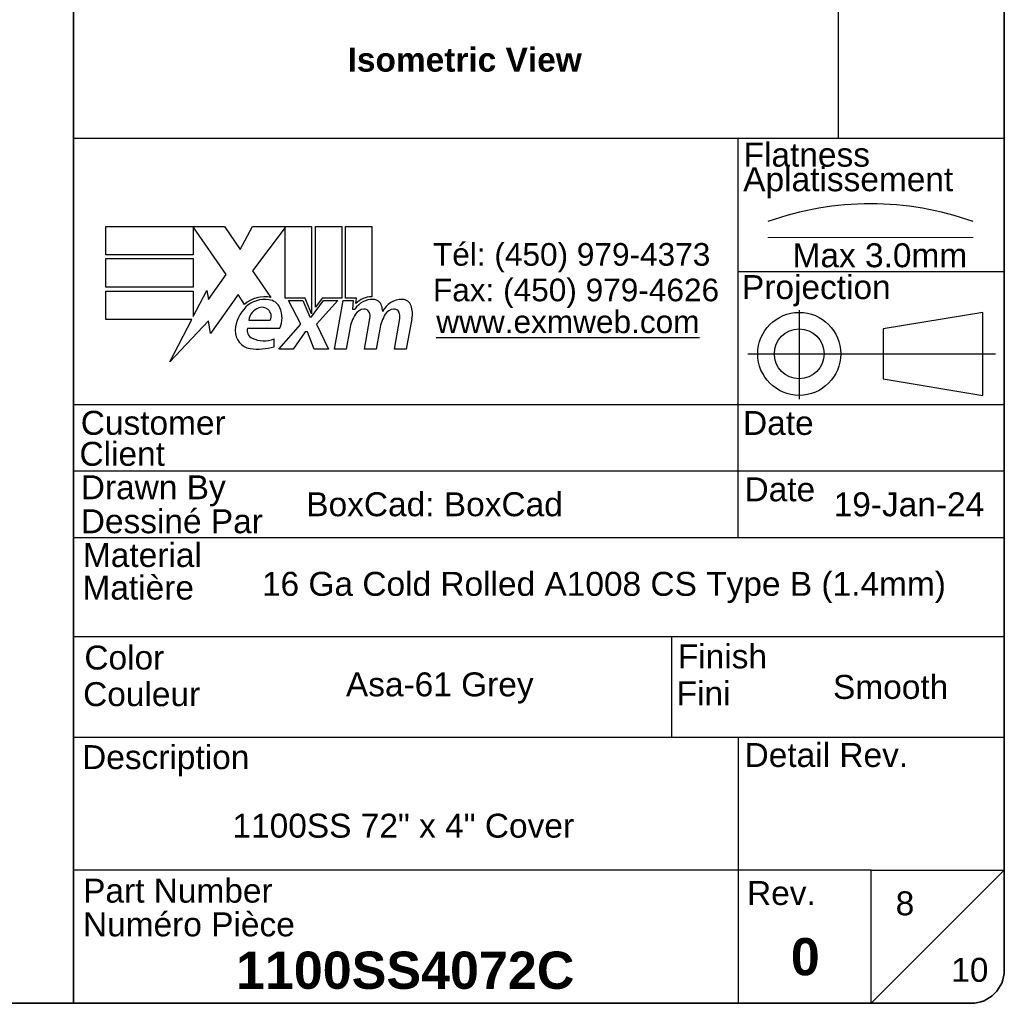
# Model space of a CAD drawing. Header units: inches. Extents: x 0 to 240, y -11 to 156.
# Tile 23 of 34: x 185 to 238, y 4 to 57. Entities that reach past the tile are written whole.
import ezdxf
from ezdxf.enums import TextEntityAlignment as Align

# ---------------------------------------------------------------- set-up
doc = ezdxf.new("R2010")
doc.units = ezdxf.units.IN
doc.header["$LTSCALE"] = 14.423415
doc.header["$MEASUREMENT"] = 0
doc.linetypes.add('CHAIN', pattern=[0.7087, 0.4724, -0.0591, 0.1181, -0.0591])
doc.linetypes.add('DASHED', pattern=[0.2067, 0.1654, -0.0413])
doc.layers.get('0').update_dxf_attribs({"lineweight": 25})
for name, color, linetype, lineweight in [('Centerline(ANSI)', 7, 'Continuous', 25), ('Sketch Geometry(ANSI)', 7, 'Continuous', 25), ('Symbols(ANSI)', 7, 'Continuous', 25)]:
    doc.layers.add(name, color=color, linetype=linetype, lineweight=lineweight)
doc.styles.add('Current-ANSI', font='arial.ttf')
doc.styles.add('Dimension-ANSI', font='arialbd.ttf')
doc.styles.add('Text Style44', font='arialbd.ttf')
doc.styles.add('Text Style83', font='FRE3OF9X.TTF')

# ---------------------------------------------------------------- blocks, each defined once
blk = doc.blocks.new('Title Blocks EXM - ANSI B')
for p, q in [((13.3719, 3.063), (13.3719, 3.17)), ((13.3719, 3.17), (13.8179, 3.17)), ((13.8239, 2.989), (13.7009, 3.1679)), ((13.7009, 3.1679), (13.7009, 3.063)), ((13.8179, 3.17), (13.8766, 3.0829)), ((13.8766, 3.0829), (13.9229, 3.17)), ((13.9229, 3.17), (14.1459, 3.17)), ((14.0459, 3.1658), (13.9239, 3.0025)), ((14.0459, 2.9005), (14.0459, 3.1658)), ((14.1459, 3.17), (14.1459, 2.8416)), ((14.1599, 3.17), (14.2589, 3.17)), ((14.1599, 2.866), (14.1599, 3.17)), ((14.2589, 3.17), (14.2589, 2.9005)), ((14.2729, 3.17), (14.3719, 3.17)), ((14.2729, 2.9005), (14.2729, 3.17)), ((14.3719, 3.17), (14.3719, 2.905)), ((13.7009, 3.063), (13.3719, 3.063)), ((13.3719, 3.049), (13.7009, 3.049)), ((13.3719, 2.942), (13.3719, 3.049)), ((13.7009, 3.049), (13.7009, 2.942)), ((13.9239, 3.0025), (13.9929, 2.903)), ((13.7584, 2.8954), (13.8239, 2.989)), ((13.7009, 2.942), (13.3719, 2.942)), ((13.3719, 2.82), (13.3719, 2.927)), ((13.3719, 2.927), (13.7009, 2.927)), ((13.7009, 2.831), (13.7519, 2.929)), ((13.7009, 2.927), (13.7009, 2.831)), ((13.7519, 2.929), (13.7584, 2.8954)), ((13.8699, 2.9145), (13.7651, 2.7677)), ((13.893, 2.876), (13.8699, 2.9145)), ((14.1209, 2.9005), (14.0459, 2.9005)), ((14.0589, 2.891), (14.1129, 2.891)), ((14.1049, 2.802), (14.0589, 2.891)), ((14.1129, 2.891), (14.1389, 2.8297)), ((14.1459, 2.8416), (14.1209, 2.9005)), ((14.1459, 2.8297), (14.1904, 2.891)), ((14.1849, 2.9005), (14.1599, 2.866)), ((14.2449, 2.891), (14.1639, 2.8026)), ((14.2589, 2.9005), (14.1849, 2.9005)), ((14.1904, 2.891), (14.2449, 2.891)), ((14.2319, 2.709), (14.264, 2.891)), ((14.264, 2.891), (14.3019, 2.891)), ((14.3139, 2.9005), (14.2729, 2.9005)), ((14.3019, 2.891), (14.2991, 2.859)), ((14.3121, 2.88), (14.3139, 2.9005)), ((14.2991, 2.859), (14.3087, 2.859)), ((13.6951, 2.82), (13.3719, 2.82)), ((13.6123, 2.661), (13.6951, 2.82)), ((13.7585, 2.815), (13.6123, 2.661)), ((13.7651, 2.7677), (13.7585, 2.815)), ((13.9099, 2.818), (13.9899, 2.818)), ((14.1389, 2.8297), (14.1459, 2.8297)), ((14.3449, 2.709), (14.3651, 2.824)), ((14.4568, 2.709), (14.4771, 2.824)), ((14.523, 2.8232), (14.5008, 2.709)), ((13.9049, 2.788), (14.0269, 2.788)), ((14.0229, 2.709), (14.1049, 2.802)), ((14.1639, 2.8026), (14.2089, 2.709)), ((14.2891, 2.784), (14.2759, 2.709)), ((14.4021, 2.784), (14.3889, 2.709)), ((14.0049, 2.718), (14.0049, 2.748)), ((14.1219, 2.774), (14.0769, 2.709)), ((14.1299, 2.774), (14.1219, 2.774)), ((14.1549, 2.709), (14.1299, 2.774)), ((14.0769, 2.709), (14.0229, 2.709)), ((14.2089, 2.709), (14.1549, 2.709)), ((14.2759, 2.709), (14.2319, 2.709)), ((14.3889, 2.709), (14.3449, 2.709)), ((14.5008, 2.709), (14.4568, 2.709))]:
    blk.add_line(p, q)
for centre, radius, start, end in [((13.9683, 2.7958), 0.11, 77.079, 133.1785), ((13.9683, 2.7958), 0.0996, 80.4085, 134.1684), ((13.9805, 2.8435), 0.0507, 23.8445, 85.0802), ((14.3761, 2.8159), 0.08, 89.4776, 147.4114), ((14.3702, 2.825), 0.08, 88.7952, 136.5849), ((14.3766, 2.8621), 0.0338, 16.9928, 89.4776), ((14.4864, 2.814), 0.0819, 89.6788, 153.9508), ((14.4867, 2.8609), 0.035, 18.4748, 89.6788), ((13.9913, 2.772), 0.1327, 134.1684, 176.5646), ((13.9654, 2.8111), 0.056, 109.3797, 172.9975), ((13.959, 2.8295), 0.0365, 51.1652, 109.3797), ((13.9619, 2.8332), 0.0318, 331.4547, 51.1652), ((13.9409, 2.826), 0.094, 336.1555, 23.8445), ((14.3463, 2.8176), 0.042, 96.03, 147.5992), ((14.344, 2.8395), 0.02, 23.5571, 96.03), ((14.3171, 2.8439), 0.096, 3.6169, 16.9928), ((14.4583, 2.8176), 0.042, 96.1027, 147.6083), ((14.456, 2.8395), 0.02, 23.5487, 96.1027), ((14.4288, 2.8415), 0.096, 349, 18.4748), ((14.4417, 2.757), 0.155, 147.5992, 170), ((14.3248, 2.8311), 0.041, 350, 23.5571), ((14.5551, 2.7593), 0.155, 148.5584, 170.8257), ((14.4367, 2.8311), 0.041, 349.9922, 23.5487), ((13.9245, 2.776), 0.0658, 176.5646, 261.5605), ((13.9355, 2.7789), 0.032, 163.5261, 244.6784), ((13.9656, 2.8424), 0.1023, 244.6784, 292.5609), ((13.9446, 2.9112), 0.2024, 261.5605, 287.3343)]:
    blk.add_arc(centre, radius, start, end)
at = {"layer": 'Centerline(ANSI)', "linetype": 'DASHED', "lineweight": 18, "ltscale": 0.507983}
blk.add_line((15.8615, 3.1283), (16.6325, 3.1283), dxfattribs=at)
at = {"layer": 'Centerline(ANSI)', "linetype": 'CHAIN', "ltscale": 0.185148}
blk.add_line((15.979, 2.8548), (15.979, 2.5213), dxfattribs=at)
at = {"layer": 'Centerline(ANSI)', "linetype": 'CHAIN', "ltscale": 0.437897}
blk.add_line((15.7859, 2.691), (16.7169, 2.691), dxfattribs=at)
at = {"layer": 'Sketch Geometry(ANSI)'}
for p, q in [((16.125, 10.687), (16.125, 3.5)), ((16.75, 10.562), (16.75, 0.375)), ((16.75, 3.5), (13.25, 3.5)), ((15.75, 2), (15.75, 3.5)), ((15.75, 3), (16.75, 3)), ((16.6692, 2.847), (16.2942, 2.7845)), ((16.6692, 2.535), (16.6692, 2.847)), ((16.2942, 2.7845), (16.2942, 2.5975)), ((16.2942, 2.5975), (16.6692, 2.535)), ((16.75, 2.5), (13.25, 2.5)), ((16.75, 2.25), (13.25, 2.25)), ((16.75, 2), (13.25, 2)), ((13.25, 1.6292), (16.75, 1.6292)), ((15.4988, 1.6292), (15.4988, 1.25)), ((13.25, 1.25), (16.75, 1.25)), ((15.75, 1.25), (15.75, 0.75)), ((15.75, 0.75), (13.25, 0.75)), ((16.25, 0.75), (15.75, 0.75)), ((15.75, 0.75), (15.75, 0.25)), ((16.25, 0.25), (16.25, 0.75)), ((16.25, 0.75), (16.75, 0.75)), ((16.25, 0.25), (16.75, 0.75)), ((16.625, 0.25), (13.25, 0.25))]:
    blk.add_line(p, q, dxfattribs=at)
at = {"layer": 'Sketch Geometry(ANSI)', "linetype": 'Continuous', "lineweight": 35}
for p in [(13.25, 8.625), (13.25, 0.25)]:
    blk.add_line(p, (13.25, 3.5), dxfattribs=at)
at = {"layer": 'Sketch Geometry(ANSI)'}
for radius in [0.156, 0.0935]:
    blk.add_circle((15.979, 2.691), radius, dxfattribs=at)
for centre, radius, start, end in [((16.247, 2.1118), 1.1434, 70.2973, 109.7027), ((16.625, 0.375), 0.125, 270, 0)]:
    blk.add_arc(centre, radius, start, end, dxfattribs=at)
at = {"layer": 'Symbols(ANSI)', "color": 7, "char_height": 0.09, "style": 'Current-ANSI'}
for s, insert, attachment_point in [('\\fArial|b1|i0;{\\H0.0900;Isometric View}', (14.2811, 3.8417), 1), ('Flatness', (15.7699, 3.3932), 7), ('Aplatissement', (15.7685, 3.2751), 7), ('Max 3.0mm', (15.9539, 3.0153), 7), ('Projection', (15.7637, 2.8698), 7), ('Customer', (13.2778, 2.3855), 7), ('Date', (15.7677, 2.385), 7), ('Client', (13.273, 2.269), 7), ('Drawn By', (13.2779, 2.1175), 7), ('Dessiné Par', (13.2779, 2.0156), 7), ('Material', (13.2861, 1.8886), 7), ('Matière', (13.2843, 1.7661), 7), ('Color', (13.2914, 1.5033), 7), ('Finish', (15.5226, 1.5076), 7), ('Couleur', (13.2867, 1.3658), 7), ('Fini', (15.5179, 1.37), 7), ('Detail Rev.', (15.7736, 1.137), 7), ('Description', (13.2829, 1.1031), 7), ('Part Number', (13.2867, 0.6271), 7), ('Numéro Pièce', (13.2862, 0.5004), 7)]:
    blk.add_mtext(s, dxfattribs=dict(at, insert=insert, attachment_point=attachment_point))
at = {"layer": 'Symbols(ANSI)', "color": 7, "insert": (14.6019, 3.1074), "char_height": 0.085, "attachment_point": 1, "line_spacing_factor": 0.944221, "style": 'Current-ANSI'}
blk.add_mtext('\\fArial|b0|i0;{\\H0.0850;Tél: (450) 979-4373\\PFax: (450) 979-4626}', dxfattribs=at)
at = {"layer": 'Symbols(ANSI)', "color": 5, "true_color": 0x0000ff, "insert": (14.6145, 2.8542), "char_height": 0.085, "attachment_point": 1, "style": 'Dimension-ANSI'}
blk.add_mtext('\\fArial|b0|i0;{\\H0.0850;\\Lwww.exmweb.com}', dxfattribs=at)
at = {"layer": 'Symbols(ANSI)', "color": 7, "char_height": 0.09, "style": 'Current-ANSI'}
for s, insert, width, attachment_point in [('Date', (15.7734, 2.1356), 0.265541, 7), ('BoxCad: BoxCad', (14.1257, 2.1251), 1.623619, 4), ('Rev.', (15.7827, 0.6181), 0.258544, 7)]:
    blk.add_mtext(s, dxfattribs=dict(at, insert=insert, width=width, attachment_point=attachment_point))
at = {"layer": 'Symbols(ANSI)', "color": 7, "style": 'Current-ANSI'}
for tag, p in [('REV1', (13.3753, 10.3127)), ('REV1DATE', (15.7496, 10.31)), ('REV1BY', (16.4371, 10.3133)), ('REV2', (13.3734, 9.9377)), ('REV2DATE', (15.7475, 9.9406)), ('REV2BY', (16.4372, 9.9385)), ('REV3', (13.3741, 9.563)), ('REV3DATE', (15.7516, 9.563)), ('REV3BY', (16.4372, 9.5635)), ('REV4', (13.3766, 9.1879)), ('REV4DATE', (15.7516, 9.1879)), ('REV4BY', (16.4411, 9.1885)), ('REV5', (13.3734, 8.8129)), ('REV5DATE', (15.7516, 8.8129)), ('REV5BY', (16.4379, 8.8113)), ('MFG_APPROVED_DATE', (16.3934, 2.3745)), ('DETAIL_REV', (16.2494, 0.9257))]:
    blk.add_attdef(tag, text='', height=0.09, dxfattribs=at).set_placement(p, align=Align.MIDDLE_CENTER)
for tag, p in [('REV1DESC', (13.5255, 10.3098)), ('REV2DESC', (13.5253, 9.9374)), ('REV3DESC', (13.528, 9.5635)), ('REV4DESC', (13.533, 9.1903)), ('REV5DESC', (13.5322, 8.8113)), ('COMPANY', (14.1202, 2.375))]:
    blk.add_attdef(tag, text='', height=0.09, dxfattribs=at).set_placement(p, align=Align.MIDDLE_LEFT)
at = {"layer": 'Symbols(ANSI)', "color": 7, "style": 'Text Style83'}
blk.add_attdef('BARCODE_001', (16.6422, 4.1418), '', height=0.4, rotation=90, dxfattribs=at)
at = {"layer": 'Symbols(ANSI)', "color": 7}
for tag, p, height, style in [('IDW_DATE_001', (16.1084, 2.0805), 0.09, 'Current-ANSI'), ('MATERIEL_001', (13.9591, 1.7815), 0.09, 'Current-ANSI'), ('COLOR_001', (14.2747, 1.4037), 0.09, 'Current-ANSI'), ('FINISH_001', (16.106, 1.3941), 0.09, 'Current-ANSI'), ('IDW_DESC_001', (13.8482, 0.8726), 0.09, 'Current-ANSI'), ('Sheet_Number_001', (16.3416, 0.5807), 0.09, 'Current-ANSI'), ('IDW_REV_001', (15.9474, 0.3552), 0.14, 'Text Style44'), ('IDW_NAME_001', (13.8613, 0.3043), 0.14, 'Text Style44'), ('Number_of_sheets_001', (16.5505, 0.3309), 0.09, 'Current-ANSI')]:
    blk.add_attdef(tag, p, '', height=height, dxfattribs=dict(at, style=style))
blk = doc.blocks.new('Borders 8_EXM - B (Inch)')
at = {"layer": 'Sketch Geometry(ANSI)', "linetype": 'Continuous', "lineweight": 35}
for p, q in [((16.5229, 0.3795), (16.5229, 10.5665)), ((0.3979, 0.2545), (16.3979, 0.2545))]:
    blk.add_line(p, q, dxfattribs=at)
blk.add_arc((16.3979, 0.3795), 0.125, 270, 0, dxfattribs=at)
at = {"layer": 'Symbols(ANSI)', "color": 7, "style": 'Current-ANSI'}
blk.add_attdef('FILENAME_AND_PATH_001', (6.1601, 10.7181), '', height=0.09, dxfattribs=at)

msp = doc.modelspace()

# ---------------------------------------------------------------- block references
at = {"xscale": 14.42341479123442, "yscale": 14.42341479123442, "zscale": 14.42341479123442}
msp.add_blockref('Borders 8_EXM - B (Inch)', (0, 0), dxfattribs=at)
ref = msp.add_blockref('Title Blocks EXM - ANSI B', (-3.2762, 0.0655), dxfattribs=dict(xscale=14.42341479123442, yscale=14.42341479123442, zscale=14.42341479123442))
ref.add_attrib('COLOR_001', 'Asa-61 Grey', (202.614, 20.3118), dxfattribs={"layer": 'Symbols(ANSI)', "color": 7, "height": 1.298107, "style": 'Current-ANSI'})
ref.add_attrib('IDW_DATE_001', '19-Jan-24', (229.0619, 30.0735), dxfattribs={"layer": 'Symbols(ANSI)', "color": 7, "height": 1.29811, "style": 'Current-ANSI'})
ref.add_attrib('IDW_REV_001', '0', (226.7393, 5.1893), dxfattribs={"layer": 'Symbols(ANSI)', "color": 7, "height": 2.0193, "style": 'Text Style44'})
ref.add_attrib('Sheet_Number_001', '8', (232.4253, 8.4415), dxfattribs={"layer": 'Symbols(ANSI)', "color": 7, "height": 1.2981, "style": 'Current-ANSI'})
ref.add_attrib('Number_of_sheets_001', '10', (235.4392, 4.8378), dxfattribs={"layer": 'Symbols(ANSI)', "color": 7, "height": 1.29811, "style": 'Current-ANSI'})
ref.add_attrib('IDW_DESC_001', '1100SS 72" x 4" Cover', (196.462, 12.6516), dxfattribs={"layer": 'Symbols(ANSI)', "color": 7, "height": 1.298107, "style": 'Current-ANSI'})
ref.add_attrib('IDW_NAME_001', '1100SS4072C', (196.6517, 4.4552), dxfattribs={"layer": 'Symbols(ANSI)', "color": 7, "height": 2.019278, "style": 'Text Style44'})
ref.add_attrib('FINISH_001', 'Smooth', (229.0273, 20.173), dxfattribs={"layer": 'Symbols(ANSI)', "color": 7, "height": 1.29811, "style": 'Current-ANSI'})
ref.add_attrib('MATERIEL_001', '16 Ga Cold Rolled A1008 CS Type B (1.4mm)', (198.0611, 25.7614), dxfattribs={"layer": 'Symbols(ANSI)', "color": 7, "height": 1.298107, "style": 'Current-ANSI'})

doc.saveas('drawing.dxf')
